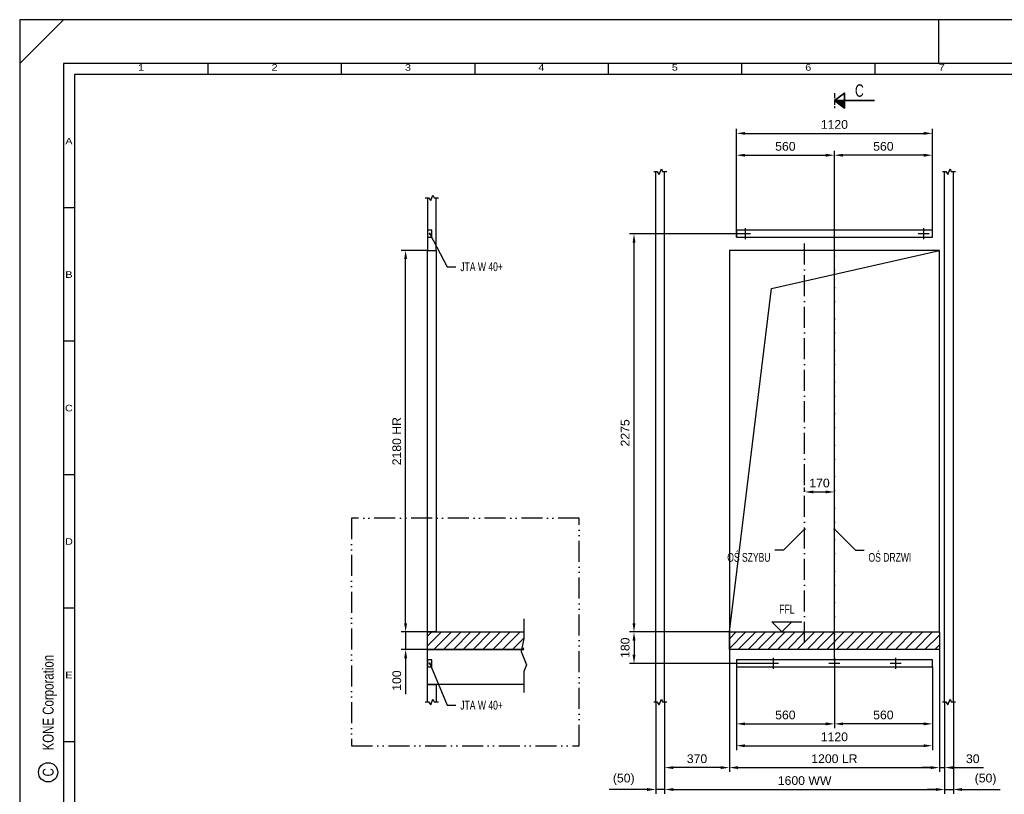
# Model space of a CAD drawing. Header units: millimetres. Extents: x 0 to 10500, y 0 to 7425.
# Tile 2 of 3: x 0 to 5627, y 2999 to 7425. Entities that reach past the tile are written whole.
import ezdxf
from ezdxf.enums import TextEntityAlignment as Align

# ---------------------------------------------------------------- set-up
doc = ezdxf.new("R2010")
doc.units = ezdxf.units.MM
doc.header["$LTSCALE"] = 10
doc.header["$PDSIZE"] = -3
for name, pattern in [('ACAD_ISO02W100', [15, 12, -3]), ('ACAD_ISO10W100', [18, 12, -3, 0, -3]), ('ACAD_ISO12W100', [21, 12, -3, 0, -3, 0, -3])]:
    doc.linetypes.add(name, pattern=pattern)
for name, color, linetype in [('CONT_25', 1, 'Continuous'), ('CONT_50', 5, 'Continuous'), ('CONT_70', 4, 'Continuous'), ('DASH_25', 1, 'ACAD_ISO02W100'), ('DASHD_25', 1, 'ACAD_ISO10W100'), ('DASHDD_25', 1, 'ACAD_ISO12W100'), ('DIM_35', 7, 'Continuous'), ('HATCH_35', 2, 'Continuous'), ('SHEET', 1, 'Continuous'), ('TEXT_35', 2, 'Continuous')]:
    doc.layers.add(name, color=color, linetype=linetype)
doc.layers.add('CONT_35', color=2, linetype='Continuous', lineweight=35)
doc.styles.add('Arial', font='arial.ttf')
doc.styles.get("Standard").update_dxf_attribs({"font": 'arial.ttf'})
doc.styles.add('Text0.7_Arial', font='arial.ttf', dxfattribs={"width": 0.7})
doc.dimstyles.new('KONE_mm', dxfattribs={"dimscale": 25, "dimtxt": 2, "dimasz": 2, "dimexe": 1, "dimexo": 0, "dimgap": 1, "dimtad": 1, "dimdec": 0, "dimrnd": 0.01, "dimzin": 0, "dimdsep": 46, "dimtxsty": 'Arial', "dimsah": 1, "dimcen": 0, "dimclrd": 256, "dimclre": 256, "dimclrt": 256, "dimadec": 1, "dimazin": 2, "dimtfac": 1, "dimtdec": 0, "dimtmove": 0, "dimatfit": 3, "dimfxl": 1, "dimtolj": 1, "dimtzin": 0, "dimarcsym": 0})
pattern_1 = [(45, (4655.55, 3926.822), (-28.0633, 28.0633), [])]

# ---------------------------------------------------------------- blocks, each defined once
blk = doc.blocks.new('Border')
at = {"layer": 'CONT_50', "linetype": 'Continuous'}
blk.add_line((210, 297), (210, 287), dxfattribs=at)
blk.add_lwpolyline([(410, 10), (410, 287), (10, 287), (10, 10)], close=True, dxfattribs=at)
at = {"layer": 'SHEET', "linetype": 'Continuous'}
for p, q in [((0, 287), (10, 297)), ((43, 287), (43, 284.5)), ((73.5, 287), (73.5, 284.5)), ((104, 287), (104, 284.5)), ((134.5, 287), (134.5, 284.5)), ((165, 287), (165, 284.5)), ((195.5, 287), (195.5, 284.5)), ((410, 284.5), (12.5, 284.5)), ((12.5, 284.5), (12.5, 10)), ((12.5, 254), (10, 254)), ((12.5, 223.5), (10, 223.5)), ((12.5, 193), (10, 193)), ((12.5, 162.5), (10, 162.5)), ((12.5, 132), (10, 132))]:
    blk.add_line(p, q, dxfattribs=at)
blk.add_lwpolyline([(420, 0), (420, 297), (0, 297), (0, 0)], close=True, dxfattribs=at)
blk.add_circle((6.5, 125), 2.2, dxfattribs=at)
at = {"layer": 'SHEET', "width": 1.190476}
for s, p in [('1', (27.75, 286.1)), ('2', (58.25, 286.1)), ('3', (88.75, 286.1)), ('4', (119.25, 286.1)), ('5', (149.75, 286.1)), ('6', (180.25, 286.1)), ('7', (210.75, 286.1)), ('A', (11.25, 269.25)), ('B', (11.25, 238.75)), ('C', (11.25, 208.25)), ('D', (11.25, 177.75)), ('E', (11.25, 147.25))]:
    blk.add_text(s, height=1.5, dxfattribs=at).set_placement(p, align=Align.MIDDLE)
at = {"layer": 'SHEET', "linetype": 'Continuous', "width": 0.75}
blk.add_text('C', height=2.5, rotation=90, dxfattribs=at).set_placement((6.5, 125), align=Align.MIDDLE)
blk = doc.blocks.new('*D308')
at = {"layer": 'Defpoints', "color": 0, "transparency": 16777216}
for p in [(4485.5, 4726.8), (4655.5, 4726.8), (4655.5, 4726.8)]:
    blk.add_point(p, dxfattribs=at)
at = {"layer": 'DIM_35', "lineweight": -2, "transparency": 16777216}
for p, q in [((4485.5, 4726.8), (4485.5, 4751.8)), ((4535.5, 4726.8), (4605.5, 4726.8)), ((4655.5, 4726.8), (4655.5, 4751.8))]:
    blk.add_line(p, q, dxfattribs=at)
at = {"layer": 'DIM_35', "transparency": 16777216}
for points in [[(4535.5, 4735.2), (4535.5, 4718.5), (4485.5, 4726.8)], [(4605.5, 4735.2), (4605.5, 4718.5), (4655.5, 4726.8)]]:
    blk.add_solid(points, dxfattribs=at)
at = {"layer": 'DIM_35', "transparency": 16777216, "insert": (4570.5, 4777.4), "char_height": 50, "attachment_point": 5, "style": 'Arial'}
blk.add_mtext('\\A1;170', dxfattribs=at)
blk = doc.blocks.new('_DotSmall')
at = {"color": 0, "linetype": 'ByBlock', "const_width": 0.5}
blk.add_lwpolyline([(-0.0625, 0, 1), (0.0625, 0, 1)], format="xyb", close=True, dxfattribs=at)
blk = doc.blocks.new('*D309')
at = {"layer": 'Defpoints', "color": 0, "transparency": 16777216}
for p in [(4095.5, 3726.8), (4655.5, 3764.3), (4655.5, 3401.8)]:
    blk.add_point(p, dxfattribs=at)
at = {"layer": 'DIM_35', "lineweight": -2, "transparency": 16777216}
for p, q in [((4095.5, 3726.8), (4095.5, 3376.8)), ((4655.5, 3764.3), (4655.5, 3376.8)), ((4145.5, 3401.8), (4605.5, 3401.8))]:
    blk.add_line(p, q, dxfattribs=at)
at = {"layer": 'DIM_35', "transparency": 16777216}
for points in [[(4145.5, 3410.2), (4145.5, 3393.5), (4095.5, 3401.8)], [(4605.5, 3410.2), (4605.5, 3393.5), (4655.5, 3401.8)]]:
    blk.add_solid(points, dxfattribs=at)
at = {"layer": 'DIM_35', "transparency": 16777216, "insert": (4375.5, 3452.4), "char_height": 50, "attachment_point": 5, "style": 'Arial', "bg_fill": 3, "box_fill_scale": 1.1, "bg_fill_color": 256, "bg_fill_true_color": 13158600, "bg_fill_transparency": 0}
blk.add_mtext('\\A1;560', dxfattribs=at)
blk = doc.blocks.new('*D310')
at = {"layer": 'Defpoints', "color": 0, "transparency": 16777216}
for p in [(4655.5, 3764.3), (5215.5, 3726.8), (4655.5, 3401.8)]:
    blk.add_point(p, dxfattribs=at)
at = {"layer": 'DIM_35', "lineweight": -2, "transparency": 16777216}
for p, q in [((4655.5, 3764.3), (4655.5, 3376.8)), ((5215.5, 3726.8), (5215.5, 3376.8)), ((5165.5, 3401.8), (4705.5, 3401.8))]:
    blk.add_line(p, q, dxfattribs=at)
at = {"layer": 'DIM_35', "transparency": 16777216}
for points in [[(4705.5, 3410.2), (4705.5, 3393.5), (4655.5, 3401.8)], [(5165.5, 3410.2), (5165.5, 3393.5), (5215.5, 3401.8)]]:
    blk.add_solid(points, dxfattribs=at)
at = {"layer": 'DIM_35', "transparency": 16777216, "insert": (4935.5, 3452.4), "char_height": 50, "attachment_point": 5, "style": 'Arial', "bg_fill": 3, "box_fill_scale": 1.1, "bg_fill_color": 256, "bg_fill_true_color": 13158600, "bg_fill_transparency": 0}
blk.add_mtext('\\A1;560', dxfattribs=at)
blk = doc.blocks.new('*D311')
at = {"layer": 'Defpoints', "color": 0, "transparency": 16777216}
for p in [(4095.5, 3726.8), (5215.5, 3726.8), (5215.5, 3276.8)]:
    blk.add_point(p, dxfattribs=at)
at = {"layer": 'DIM_35', "lineweight": -2, "transparency": 16777216}
for p, q in [((4095.5, 3726.8), (4095.5, 3251.8)), ((5215.5, 3726.8), (5215.5, 3251.8)), ((4145.5, 3276.8), (5165.5, 3276.8))]:
    blk.add_line(p, q, dxfattribs=at)
at = {"layer": 'DIM_35', "transparency": 16777216}
for points in [[(4145.5, 3285.2), (4145.5, 3268.5), (4095.5, 3276.8)], [(5165.5, 3285.2), (5165.5, 3268.5), (5215.5, 3276.8)]]:
    blk.add_solid(points, dxfattribs=at)
at = {"layer": 'DIM_35', "transparency": 16777216, "insert": (4655.5, 3327.4), "char_height": 50, "attachment_point": 5, "style": 'Arial', "bg_fill": 3, "box_fill_scale": 1.1, "bg_fill_color": 256, "bg_fill_true_color": 13158600, "bg_fill_transparency": 0}
blk.add_mtext('\\A1;1120', dxfattribs=at)
blk = doc.blocks.new('*D312')
at = {"layer": 'Defpoints', "color": 0, "transparency": 16777216}
for p in [(5215.5, 6775.6), (4095.5, 6181.8), (5215.5, 6181.8)]:
    blk.add_point(p, dxfattribs=at)
at = {"layer": 'DIM_35', "lineweight": -2, "transparency": 16777216}
for p, q in [((4095.5, 6181.8), (4095.5, 6800.6)), ((4145.5, 6775.6), (5165.5, 6775.6)), ((5215.5, 6181.8), (5215.5, 6800.6))]:
    blk.add_line(p, q, dxfattribs=at)
at = {"layer": 'DIM_35', "transparency": 16777216}
for points in [[(4145.5, 6783.9), (4145.5, 6767.2), (4095.5, 6775.6)], [(5165.5, 6783.9), (5165.5, 6767.2), (5215.5, 6775.6)]]:
    blk.add_solid(points, dxfattribs=at)
at = {"layer": 'DIM_35', "transparency": 16777216, "insert": (4655.5, 6826.1), "char_height": 50, "attachment_point": 5, "style": 'Arial', "bg_fill": 3, "box_fill_scale": 1.1, "bg_fill_color": 256, "bg_fill_true_color": 13158600, "bg_fill_transparency": 0}
blk.add_mtext('\\A1;1120', dxfattribs=at)
blk = doc.blocks.new('*D313')
at = {"layer": 'Defpoints', "color": 0, "transparency": 16777216}
for p in [(4655.5, 6650.6), (4655.5, 6169.3), (5215.5, 6181.8)]:
    blk.add_point(p, dxfattribs=at)
at = {"layer": 'DIM_35', "lineweight": -2, "transparency": 16777216}
for p, q in [((4655.5, 6169.3), (4655.5, 6675.6)), ((5165.5, 6650.6), (4705.5, 6650.6)), ((5215.5, 6181.8), (5215.5, 6675.6))]:
    blk.add_line(p, q, dxfattribs=at)
at = {"layer": 'DIM_35', "transparency": 16777216}
for points in [[(4705.5, 6658.9), (4705.5, 6642.2), (4655.5, 6650.6)], [(5165.5, 6658.9), (5165.5, 6642.2), (5215.5, 6650.6)]]:
    blk.add_solid(points, dxfattribs=at)
at = {"layer": 'DIM_35', "transparency": 16777216, "insert": (4935.5, 6701.1), "char_height": 50, "attachment_point": 5, "style": 'Arial', "bg_fill": 3, "box_fill_scale": 1.1, "bg_fill_color": 256, "bg_fill_true_color": 13158600, "bg_fill_transparency": 0}
blk.add_mtext('\\A1;560', dxfattribs=at)
blk = doc.blocks.new('*D314')
at = {"layer": 'Defpoints', "color": 0, "transparency": 16777216}
for p in [(4655.5, 6650.6), (4095.5, 6181.8), (4655.5, 6169.3)]:
    blk.add_point(p, dxfattribs=at)
at = {"layer": 'DIM_35', "lineweight": -2, "transparency": 16777216}
for p, q in [((4095.5, 6181.8), (4095.5, 6675.6)), ((4145.5, 6650.6), (4605.5, 6650.6)), ((4655.5, 6169.3), (4655.5, 6675.6))]:
    blk.add_line(p, q, dxfattribs=at)
at = {"layer": 'DIM_35', "transparency": 16777216}
for points in [[(4145.5, 6658.9), (4145.5, 6642.2), (4095.5, 6650.6)], [(4605.5, 6658.9), (4605.5, 6642.2), (4655.5, 6650.6)]]:
    blk.add_solid(points, dxfattribs=at)
at = {"layer": 'DIM_35', "transparency": 16777216, "insert": (4375.5, 6701.1), "char_height": 50, "attachment_point": 5, "style": 'Arial', "bg_fill": 3, "box_fill_scale": 1.1, "bg_fill_color": 256, "bg_fill_true_color": 13158600, "bg_fill_transparency": 0}
blk.add_mtext('\\A1;560', dxfattribs=at)
blk = doc.blocks.new('*D315')
at = {"layer": 'Defpoints', "color": 0, "transparency": 16777216}
for p in [(4055.5, 3926.8), (3685.5, 3526.8), (3685.5, 3151.8)]:
    blk.add_point(p, dxfattribs=at)
at = {"layer": 'DIM_35', "lineweight": -2, "transparency": 16777216}
for p, q in [((4055.5, 3926.8), (4055.5, 3126.8)), ((3685.5, 3526.8), (3685.5, 3126.8)), ((4005.5, 3151.8), (3735.5, 3151.8))]:
    blk.add_line(p, q, dxfattribs=at)
at = {"layer": 'DIM_35', "transparency": 16777216}
for points in [[(3735.5, 3160.2), (3735.5, 3143.5), (3685.5, 3151.8)], [(4005.5, 3160.2), (4005.5, 3143.5), (4055.5, 3151.8)]]:
    blk.add_solid(points, dxfattribs=at)
at = {"layer": 'DIM_35', "transparency": 16777216, "insert": (3870.5, 3202.4), "char_height": 50, "attachment_point": 5, "style": 'Arial', "bg_fill": 3, "box_fill_scale": 1.1, "bg_fill_color": 256, "bg_fill_true_color": 13158600, "bg_fill_transparency": 0}
blk.add_mtext('\\A1;370', dxfattribs=at)
blk = doc.blocks.new('*D316')
at = {"layer": 'Defpoints', "color": 0, "transparency": 16777216}
for p in [(5255.5, 3926.8), (5285.5, 3526.8), (5285.5, 3151.8)]:
    blk.add_point(p, dxfattribs=at)
at = {"layer": 'DIM_35', "lineweight": -2, "transparency": 16777216}
for p, q in [((5255.5, 3926.8), (5255.5, 3126.8)), ((5285.5, 3526.8), (5285.5, 3126.8)), ((5205.5, 3151.8), (5155.5, 3151.8)), ((5255.5, 3151.8), (5285.5, 3151.8)), ((5335.5, 3151.8), (5507, 3151.8))]:
    blk.add_line(p, q, dxfattribs=at)
at = {"layer": 'DIM_35', "transparency": 16777216}
for points in [[(5205.5, 3160.2), (5205.5, 3143.5), (5255.5, 3151.8)], [(5335.5, 3160.2), (5335.5, 3143.5), (5285.5, 3151.8)]]:
    blk.add_solid(points, dxfattribs=at)
at = {"layer": 'DIM_35', "transparency": 16777216, "insert": (5446.3, 3202.4), "char_height": 50, "attachment_point": 5, "style": 'Arial', "bg_fill": 3, "box_fill_scale": 1.1, "bg_fill_color": 256, "bg_fill_true_color": 13158600, "bg_fill_transparency": 0}
blk.add_mtext('\\A1;30', dxfattribs=at)
blk = doc.blocks.new('*D317')
at = {"layer": 'Defpoints', "color": 0, "transparency": 16777216}
for p in [(4055.5, 3926.8), (5255.5, 3926.8), (5255.5, 3151.8)]:
    blk.add_point(p, dxfattribs=at)
at = {"layer": 'DIM_35', "lineweight": -2, "transparency": 16777216}
for p, q in [((4055.5, 3926.8), (4055.5, 3126.8)), ((5255.5, 3926.8), (5255.5, 3126.8)), ((4105.5, 3151.8), (5205.5, 3151.8))]:
    blk.add_line(p, q, dxfattribs=at)
at = {"layer": 'DIM_35', "transparency": 16777216}
for points in [[(4105.5, 3160.2), (4105.5, 3143.5), (4055.5, 3151.8)], [(5205.5, 3160.2), (5205.5, 3143.5), (5255.5, 3151.8)]]:
    blk.add_solid(points, dxfattribs=at)
at = {"layer": 'DIM_35', "transparency": 16777216, "insert": (4655.5, 3202.4), "char_height": 50, "attachment_point": 5, "style": 'Arial', "bg_fill": 3, "box_fill_scale": 1.1, "bg_fill_color": 256, "bg_fill_true_color": 13158600, "bg_fill_transparency": 0}
blk.add_mtext('\\A1;1200 LR', dxfattribs=at)
blk = doc.blocks.new('*D318')
at = {"layer": 'Defpoints', "color": 0, "transparency": 16777216}
for p in [(3685.5, 3526.8), (5285.5, 3526.8), (5285.5, 3026.8)]:
    blk.add_point(p, dxfattribs=at)
at = {"layer": 'DIM_35', "lineweight": -2, "transparency": 16777216}
for p, q in [((3685.5, 3526.8), (3685.5, 3001.8)), ((5285.5, 3526.8), (5285.5, 3001.8)), ((3735.5, 3026.8), (5235.5, 3026.8))]:
    blk.add_line(p, q, dxfattribs=at)
at = {"layer": 'DIM_35', "transparency": 16777216}
for points in [[(3735.5, 3035.2), (3735.5, 3018.5), (3685.5, 3026.8)], [(5235.5, 3035.2), (5235.5, 3018.5), (5285.5, 3026.8)]]:
    blk.add_solid(points, dxfattribs=at)
at = {"layer": 'DIM_35', "transparency": 16777216, "insert": (4485.5, 3077.4), "char_height": 50, "attachment_point": 5, "style": 'Arial', "bg_fill": 3, "box_fill_scale": 1.1, "bg_fill_color": 256, "bg_fill_true_color": 13158600, "bg_fill_transparency": 0}
blk.add_mtext('\\A1;1600 WW', dxfattribs=at)
blk = doc.blocks.new('*D319')
at = {"layer": 'Defpoints', "color": 0, "transparency": 16777216}
for p in [(3635.5, 3526.8), (3685.5, 3526.8), (3635.5, 3026.8)]:
    blk.add_point(p, dxfattribs=at)
at = {"layer": 'DIM_35', "lineweight": -2, "transparency": 16777216}
for p, q in [((3635.5, 3526.8), (3635.5, 3001.8)), ((3685.5, 3526.8), (3685.5, 3001.8)), ((3585.5, 3026.8), (3368.1, 3026.8)), ((3685.5, 3026.8), (3635.5, 3026.8)), ((3735.5, 3026.8), (3785.5, 3026.8))]:
    blk.add_line(p, q, dxfattribs=at)
at = {"layer": 'DIM_35', "transparency": 16777216}
for points in [[(3585.5, 3035.2), (3585.5, 3018.5), (3635.5, 3026.8)], [(3735.5, 3035.2), (3735.5, 3018.5), (3685.5, 3026.8)]]:
    blk.add_solid(points, dxfattribs=at)
at = {"layer": 'DIM_35', "transparency": 16777216, "insert": (3451.8, 3084.6), "char_height": 50, "attachment_point": 5, "style": 'Arial', "bg_fill": 3, "box_fill_scale": 1.1, "bg_fill_color": 256, "bg_fill_true_color": 13158600, "bg_fill_transparency": 0}
blk.add_mtext('\\A1;(50)', dxfattribs=at)
blk = doc.blocks.new('*D320')
at = {"layer": 'Defpoints', "color": 0, "transparency": 16777216}
for p in [(5285.5, 3526.8), (5335.5, 3526.8), (5335.5, 3026.8)]:
    blk.add_point(p, dxfattribs=at)
at = {"layer": 'DIM_35', "lineweight": -2, "transparency": 16777216}
for p, q in [((5285.5, 3526.8), (5285.5, 3001.8)), ((5335.5, 3526.8), (5335.5, 3001.8)), ((5235.5, 3026.8), (5185.5, 3026.8)), ((5285.5, 3026.8), (5335.5, 3026.8)), ((5385.5, 3026.8), (5603, 3026.8))]:
    blk.add_line(p, q, dxfattribs=at)
at = {"layer": 'DIM_35', "transparency": 16777216}
for points in [[(5235.5, 3035.2), (5235.5, 3018.5), (5285.5, 3026.8)], [(5385.5, 3035.2), (5385.5, 3018.5), (5335.5, 3026.8)]]:
    blk.add_solid(points, dxfattribs=at)
at = {"layer": 'DIM_35', "transparency": 16777216, "insert": (5519.3, 3084.6), "char_height": 50, "attachment_point": 5, "style": 'Arial', "bg_fill": 3, "box_fill_scale": 1.1, "bg_fill_color": 256, "bg_fill_true_color": 13158600, "bg_fill_transparency": 0}
blk.add_mtext('\\A1;(50)', dxfattribs=at)
blk = doc.blocks.new('*D321')
at = {"layer": 'Defpoints', "color": 0, "transparency": 16777216}
for p in [(4055.5, 3926.8), (4305.5, 3746.8)]:
    blk.add_point(p, dxfattribs=at)
at = {"layer": 'DIM_35', "lineweight": -2, "transparency": 16777216}
for p, q in [((4055.5, 3926.8), (3485.5, 3926.8)), ((3510.5, 3876.8), (3510.5, 3796.8)), ((4305.5, 3746.8), (3485.5, 3746.8))]:
    blk.add_line(p, q, dxfattribs=at)
at = {"layer": 'DIM_35', "transparency": 16777216}
for points in [[(3502.2, 3876.8), (3518.9, 3876.8), (3510.5, 3926.8)], [(3502.2, 3796.8), (3518.9, 3796.8), (3510.5, 3746.8)]]:
    blk.add_solid(points, dxfattribs=at)
at = {"layer": 'DIM_35', "transparency": 16777216, "insert": (3460, 3836.8), "char_height": 50, "attachment_point": 5, "rotation": 90, "style": 'Arial', "bg_fill": 3, "box_fill_scale": 1.1, "bg_fill_color": 256, "bg_fill_true_color": 13158600, "bg_fill_transparency": 0}
blk.add_mtext('\\A1;180', dxfattribs=at)
at = {"layer": 'Defpoints', "color": 0, "transparency": 16777216}
blk.add_point((3510.5, 3746.8), dxfattribs=at)
blk = doc.blocks.new('*D322')
at = {"layer": 'Defpoints', "color": 0, "transparency": 16777216}
for p in [(3510.5, 6201.8), (4145.5, 6201.8), (4055.5, 3926.8)]:
    blk.add_point(p, dxfattribs=at)
at = {"layer": 'DIM_35', "lineweight": -2, "transparency": 16777216}
for p, q in [((4145.5, 6201.8), (3485.5, 6201.8)), ((3510.5, 3976.8), (3510.5, 6151.8)), ((4055.5, 3926.8), (3485.5, 3926.8))]:
    blk.add_line(p, q, dxfattribs=at)
at = {"layer": 'DIM_35', "transparency": 16777216}
for points in [[(3502.2, 6151.8), (3518.9, 6151.8), (3510.5, 6201.8)], [(3502.2, 3976.8), (3518.9, 3976.8), (3510.5, 3926.8)]]:
    blk.add_solid(points, dxfattribs=at)
at = {"layer": 'DIM_35', "transparency": 16777216, "insert": (3460, 5064.3), "char_height": 50, "attachment_point": 5, "rotation": 90, "style": 'Arial', "bg_fill": 3, "box_fill_scale": 1.1, "bg_fill_color": 256, "bg_fill_true_color": 13158600, "bg_fill_transparency": 0}
blk.add_mtext('\\A1;2275', dxfattribs=at)
blk = doc.blocks.new('T-0008158422_DoorCutOut_A_002_0')
at = {"layer": 'CONT_25'}
blk.add_lwpolyline([(-600, 0), (-360, 1962), (600, 2180)], dxfattribs=at)
at = {"layer": 'CONT_70'}
blk.add_lwpolyline([(-600, 0), (600, 0), (600, 2180), (-600, 2180)], close=True, dxfattribs=at)
at = {"layer": 'DASHD_25'}
blk.add_lwpolyline([(0, -62.5), (0, 2242.5)], dxfattribs=at)
blk = doc.blocks.new('*D323')
at = {"layer": 'Defpoints', "color": 0, "transparency": 16777216}
for p in [(2330.4, 3926.8), (2205.4, 3826.8), (2330.4, 3826.8)]:
    blk.add_point(p, dxfattribs=at)
at = {"layer": 'DIM_35', "lineweight": -2, "transparency": 16777216}
for p, q in [((2205.4, 3976.8), (2205.4, 4026.8)), ((2330.4, 3926.8), (2180.4, 3926.8)), ((2205.4, 3926.8), (2205.4, 3826.8)), ((2330.4, 3826.8), (2180.4, 3826.8)), ((2205.4, 3776.8), (2205.4, 3571.2))]:
    blk.add_line(p, q, dxfattribs=at)
at = {"layer": 'DIM_35', "transparency": 16777216}
for points in [[(2197, 3976.8), (2213.7, 3976.8), (2205.4, 3926.8)], [(2197, 3776.8), (2213.7, 3776.8), (2205.4, 3826.8)]]:
    blk.add_solid(points, dxfattribs=at)
at = {"layer": 'DIM_35', "transparency": 16777216, "insert": (2154.9, 3649), "char_height": 50, "attachment_point": 5, "rotation": 90, "style": 'Arial', "bg_fill": 3, "box_fill_scale": 1.1, "bg_fill_color": 256, "bg_fill_true_color": 13158600, "bg_fill_transparency": 0}
blk.add_mtext('\\A1;100', dxfattribs=at)
blk = doc.blocks.new('*D324')
at = {"layer": 'Defpoints', "color": 0, "transparency": 16777216}
for p in [(2205.4, 6106.8), (2330.4, 6106.8), (2330.4, 3926.8)]:
    blk.add_point(p, dxfattribs=at)
at = {"layer": 'DIM_35', "lineweight": -2, "transparency": 16777216}
for p, q in [((2330.4, 6106.8), (2180.4, 6106.8)), ((2205.4, 3976.8), (2205.4, 6056.8)), ((2330.4, 3926.8), (2180.4, 3926.8))]:
    blk.add_line(p, q, dxfattribs=at)
at = {"layer": 'DIM_35', "transparency": 16777216}
for points in [[(2197, 6056.8), (2213.7, 6056.8), (2205.4, 6106.8)], [(2197, 3976.8), (2213.7, 3976.8), (2205.4, 3926.8)]]:
    blk.add_solid(points, dxfattribs=at)
at = {"layer": 'DIM_35', "transparency": 16777216, "insert": (2154.9, 5016.8), "char_height": 50, "attachment_point": 5, "rotation": 90, "style": 'Arial', "bg_fill": 3, "box_fill_scale": 1.1, "bg_fill_color": 256, "bg_fill_true_color": 13158600, "bg_fill_transparency": 0}
blk.add_mtext('\\A1;2180 HR', dxfattribs=at)

msp = doc.modelspace()

# ---------------------------------------------------------------- hatches: boundary and pattern name
at = {"layer": 'CONT_35', "ltscale": 0.25}
h = msp.add_hatch(dxfattribs=at)
h.set_pattern_fill('ANSI31', color=256, scale=0.571429, style=0)
h.set_pattern_definition([(45, (6131.31577, 8052.93512), (-0.0505076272, 0.0505076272), [])])
h.paths.add_polyline_path([(4712.7, 6963.1), (4655.5, 6963.1), (4712.7, 6920.2)])
at = {"layer": 'HATCH_35'}
h = msp.add_hatch(dxfattribs=at)
h.set_pattern_fill('ANSI31', color=256, scale=12.5)
h.set_pattern_definition(pattern_1)
h.paths.add_polyline_path([(2880.4, 3826.8), (2330.4, 3826.8), (2330.4, 3926.8), (2880.4, 3926.8)])
h = msp.add_hatch(dxfattribs=at)
h.set_pattern_fill('ANSI31', color=256, scale=12.5)
h.set_pattern_definition(pattern_1)
h.paths.add_polyline_path([(4055.5, 3926.8), (5255.5, 3926.8), (5255.5, 3826.8), (4055.5, 3826.8)])

# ---------------------------------------------------------------- linework, layer by layer
at = {"layer": 'CONT_35', "ltscale": 0.25}
msp.add_lwpolyline([(4655.5, 6963.1), (4712.7, 7005.9), (4712.7, 6963.1), (4712.7, 6920.2)], close=True, dxfattribs=at)
msp.add_lwpolyline([(4655.5, 6963.1), (4712.7, 6963.1), (4884.1, 6963.1)], dxfattribs=at)
at = {"layer": 'CONT_70'}
for p, q in [((3635.5, 3526.8), (3635.5, 6556.8)), ((3685.5, 3526.8), (3685.5, 6556.8)), ((5285.5, 3526.8), (5285.5, 6556.8)), ((5335.5, 3526.8), (5335.5, 6556.8))]:
    msp.add_line(p, q, dxfattribs=at)
for points in [[(2330.4, 6406.8), (2330.4, 6106.8), (2380.4, 6106.8), (2380.4, 6406.8)], [(2880.4, 3826.8), (2330.4, 3826.8), (2330.4, 3926.8), (2880.4, 3926.8)], [(2880.4, 3626.8), (2330.4, 3626.8), (2330.4, 3826.8), (2880.4, 3826.8)], [(2330.4, 3526.8), (2330.4, 3626.8), (2380.4, 3626.8), (2380.4, 3526.8)]]:
    msp.add_lwpolyline(points, dxfattribs=at)
for points in [[(2330.4, 6181.8), (2355.4, 6181.8), (2355.4, 6221.8), (2330.4, 6221.8)], [(4095.5, 6181.8), (5215.5, 6181.8), (5215.5, 6221.8), (4095.5, 6221.8)], [(2330.4, 3926.8), (2330.4, 6106.8), (2380.4, 6106.8), (2380.4, 3926.8)], [(4055.5, 3926.8), (5255.5, 3926.8), (5255.5, 3826.8), (4055.5, 3826.8)], [(2330.4, 3726.8), (2355.4, 3726.8), (2355.4, 3766.8), (2330.4, 3766.8)], [(4095.5, 3726.8), (5215.5, 3726.8), (5215.5, 3766.8), (4095.5, 3766.8)]]:
    msp.add_lwpolyline(points, close=True, dxfattribs=at)
at = {"layer": 'DASH_25', "ltscale": 0.25}
msp.add_line((4655.5, 7005.9), (4655.5, 6920.2), dxfattribs=at)
at = {"layer": 'DASHD_25'}
for points in [[(3623, 6556.8), (3641.8, 6556.8), (3654.3, 6541.2), (3666.8, 6572.4), (3673, 6556.8), (3698, 6556.8)], [(5273, 6556.8), (5291.8, 6556.8), (5304.3, 6541.2), (5316.8, 6572.4), (5323, 6556.8), (5348, 6556.8)], [(2317.9, 6406.8), (2336.6, 6406.8), (2349.1, 6391.2), (2361.6, 6422.4), (2367.9, 6406.8), (2392.9, 6406.8)], [(4176.8, 6201.8), (4114.3, 6201.8)], [(4145.5, 6233.1), (4145.5, 6170.6)], [(5196.8, 6201.8), (5134.3, 6201.8)], [(5165.5, 6233.1), (5165.5, 6170.6)], [(4485.5, 3864.3), (4485.5, 6169.3)], [(4655.5, 3764.3), (4655.5, 6169.3)], [(2880.4, 4001.8), (2880.4, 3889.3), (2864.8, 3814.3), (2896, 3739.3), (2880.4, 3701.8), (2880.4, 3551.8)], [(4305.5, 3778.1), (4305.5, 3715.6)], [(4655.5, 3778.1), (4655.5, 3715.6)], [(5005.5, 3778.1), (5005.5, 3715.6)], [(4336.8, 3746.8), (4274.3, 3746.8)], [(4686.8, 3746.8), (4624.3, 3746.8)], [(5036.8, 3746.8), (4974.3, 3746.8)], [(2317.9, 3526.8), (2336.6, 3526.8), (2349.1, 3511.2), (2361.6, 3542.4), (2367.9, 3526.8), (2392.9, 3526.8)], [(3623, 3526.8), (3641.8, 3526.8), (3654.3, 3511.2), (3666.8, 3542.4), (3673, 3526.8), (3698, 3526.8)], [(5273, 3526.8), (5291.8, 3526.8), (5304.3, 3511.2), (5316.8, 3542.4), (5323, 3526.8), (5348, 3526.8)]]:
    msp.add_lwpolyline(points, dxfattribs=at)
at = {"layer": 'TEXT_35', "linetype": 'Continuous', "ltscale": 0.25}
msp.add_line((4298.4, 3984), (4469.8, 3984), dxfattribs=at)
msp.add_lwpolyline([(4298.4, 3984), (4355.5, 3926.8), (4412.7, 3984)], dxfattribs=at)

# ---------------------------------------------------------------- block references
at = {"layer": 'SHEET', "xscale": 25, "yscale": 25, "zscale": 25}
msp.add_blockref('Border', (0, 0), dxfattribs=at)

# ---------------------------------------------------------------- texts
at = {"layer": 'SHEET', "linetype": 'Continuous', "style": 'Text0.7_Arial', "width": 0.75}
msp.add_text('KONE Corporation', height=62.5, rotation=90, dxfattribs=at).set_placement((162.5, 3250), align=Align.MIDDLE_LEFT)
at = {"layer": 'TEXT_35', "style": 'Text0.7_Arial', "width": 0.7}
msp.add_text('C', height=71.4, dxfattribs=at).set_placement((4798.4, 6963.1), align=Align.BOTTOM_CENTER)
at = {"layer": 'TEXT_35', "linetype": 'Continuous', "ltscale": 0.25, "style": 'Text0.7_Arial', "width": 0.7}
msp.add_text('FFL', height=50, dxfattribs=at).set_placement((4384.1, 4057), align=Align.MIDDLE)
at = {"layer": 'TEXT_35', "char_height": 50, "style": 'Text0.7_Arial'}
for s, insert, attachment_point in [('JTA W 40+', (2517.9, 6013.1), 4), ('\\POŚ SZYBU', (4290.5, 4394.3), 6), ('\\POŚ DRZWI', (4850.5, 4394.3), 4), ('JTA W 40+', (2517.9, 3508.1), 4)]:
    msp.add_mtext(s, dxfattribs=dict(at, insert=insert, attachment_point=attachment_point))

# ---------------------------------------------------------------- dimensions: what is measured, and where the dimension line sits
at = {"layer": 'DIM_35'}
dim = msp.add_linear_dim(base=(4655.5, 4726.8), p1=(4485.5, 4726.8), p2=(4655.5, 4726.8), dimstyle='KONE_mm', override={"dimldrblk": 'DotSmall'}, dxfattribs=at)
dim.commit()
dim.dimension.update_dxf_attribs({"geometry": '*D308', "text_midpoint": (4570.5, 4777.4)})

# ---------------------------------------------------------------- leaders
at = {"layer": 'TEXT_35', "annotation_type": 0, "has_hookline": 1}
for points, hookline_direction, text_width in [([(2342.9, 6201.8), (2442.9, 6013.1), (2492.9, 6013.1)], 0, 239.2), ([(4485.5, 4514.3), (4365.5, 4394.3), (4315.5, 4394.3)], 1, 240.9), ([(4655.5, 4514.3), (4775.5, 4394.3), (4825.5, 4394.3)], 0, 237.7), ([(2342.9, 3746.8), (2442.9, 3508.1), (2492.9, 3508.1)], 0, 239.2)]:
    msp.add_leader(points, dimstyle='KONE_mm', override={"dimtad": 0, "dimldrblk": 'DotSmall'}, dxfattribs=dict(at, hookline_direction=hookline_direction, text_width=text_width))

# ---------------------------------------------------------------- next in the draw order: dimensions: what is measured, and where the dimension line sits
at = {"layer": 'DIM_35'}
for base, p1, p2, picture, middle in [((5215.5, 6775.6), (4095.5, 6181.8), (5215.5, 6181.8), '*D312', (4655.5, 6826.1)), ((3685.5, 3151.8), (4055.5, 3926.8), (3685.5, 3526.8), '*D315', (3870.5, 3202.4)), ((4655.5, 3401.8), (4095.5, 3726.8), (4655.5, 3764.3), '*D309', (4375.5, 3452.4))]:
    dim = msp.add_linear_dim(base=base, p1=p1, p2=p2, dimstyle='KONE_mm', override={"dimldrblk": 'DotSmall', "dimtfill": 1}, dxfattribs=at)
    dim.commit()
    dim.dimension.update_dxf_attribs({"geometry": picture, "text_midpoint": middle})
dim = msp.add_linear_dim(base=(2205.4, 3826.8), p1=(2330.4, 3926.8), p2=(2330.4, 3826.8), angle=90, dimstyle='KONE_mm', override={"dimldrblk": 'DotSmall', "dimtfill": 1}, dxfattribs=at)
dim.commit()
dim.dimension.update_dxf_attribs({"geometry": '*D323', "text_midpoint": (2154.9, 3649)})

# ---------------------------------------------------------------- next in the draw order: linework, layer by layer
at = {"layer": 'DASHDD_25'}
msp.add_lwpolyline([(1897, 3276.8), (3197, 3276.8), (3197, 4576.8), (1897, 4576.8)], close=True, dxfattribs=at)

# ---------------------------------------------------------------- next in the draw order: dimensions: what is measured, and where the dimension line sits
at = {"layer": 'DIM_35'}
for base, p1, p2, picture, middle in [((4655.5, 6650.6), (5215.5, 6181.8), (4655.5, 6169.3), '*D313', (4935.5, 6701.1)), ((4655.5, 3401.8), (5215.5, 3726.8), (4655.5, 3764.3), '*D310', (4935.5, 3452.4))]:
    dim = msp.add_linear_dim(base=base, p1=p1, p2=p2, dimstyle='KONE_mm', override={"dimldrblk": 'DotSmall', "dimtfill": 1}, dxfattribs=at)
    dim.commit()
    dim.dimension.update_dxf_attribs({"geometry": picture, "text_midpoint": middle})

# ---------------------------------------------------------------- next in the draw order: dimensions: what is measured, and where the dimension line sits
for base, p1, p2, picture, middle in [((4655.5, 6650.6), (4095.5, 6181.8), (4655.5, 6169.3), '*D314', (4375.5, 6701.1)), ((5215.5, 3276.8), (4095.5, 3726.8), (5215.5, 3726.8), '*D311', (4655.5, 3327.4))]:
    dim = msp.add_linear_dim(base=base, p1=p1, p2=p2, dimstyle='KONE_mm', override={"dimldrblk": 'DotSmall', "dimtfill": 1}, dxfattribs=at)
    dim.commit()
    dim.dimension.update_dxf_attribs({"geometry": picture, "text_midpoint": middle})
dim = msp.add_linear_dim(base=(2205.4, 6106.8), p1=(2330.4, 3926.8), p2=(2330.4, 6106.8), angle=90, text='<> HR', dimstyle='KONE_mm', override={"dimldrblk": 'DotSmall', "dimtfill": 1}, dxfattribs=at)
dim.commit()
dim.dimension.update_dxf_attribs({"geometry": '*D324', "text_midpoint": (2154.9, 5016.8)})

# ---------------------------------------------------------------- next in the draw order: dimensions: what is measured, and where the dimension line sits
dim = msp.add_linear_dim(base=(5285.5, 3151.8), p1=(5255.5, 3926.8), p2=(5285.5, 3526.8), dimstyle='KONE_mm', override={"dimldrblk": 'DotSmall', "dimtfill": 1}, dxfattribs=at)
dim.commit()
dim.dimension.update_dxf_attribs({"geometry": '*D316', "text_midpoint": (5446.3, 3202.4)})

# ---------------------------------------------------------------- next in the draw order: dimensions: what is measured, and where the dimension line sits
dim = msp.add_linear_dim(base=(5255.5, 3151.8), p1=(4055.5, 3926.8), p2=(5255.5, 3926.8), text='<> LR', dimstyle='KONE_mm', override={"dimldrblk": 'DotSmall', "dimtfill": 1}, dxfattribs=at)
dim.commit()
dim.dimension.update_dxf_attribs({"geometry": '*D317', "text_midpoint": (4655.5, 3202.4)})

# ---------------------------------------------------------------- next in the draw order: dimensions: what is measured, and where the dimension line sits
dim = msp.add_linear_dim(base=(3510.5, 3746.8), p1=(4055.5, 3926.8), p2=(4305.5, 3746.8), angle=90, dimstyle='KONE_mm', override={"dimldrblk": 'DotSmall', "dimtfill": 1}, dxfattribs=at)
dim.commit()
dim.dimension.update_dxf_attribs({"geometry": '*D321', "text_midpoint": (3460, 3836.8)})
dim = msp.add_linear_dim(base=(5285.5, 3026.8), p1=(3685.5, 3526.8), p2=(5285.5, 3526.8), text='<> WW', dimstyle='KONE_mm', override={"dimldrblk": 'DotSmall', "dimtfill": 1}, dxfattribs=at)
dim.commit()
dim.dimension.update_dxf_attribs({"geometry": '*D318', "text_midpoint": (4485.5, 3077.4)})

# ---------------------------------------------------------------- next in the draw order: dimensions: what is measured, and where the dimension line sits
dim = msp.add_linear_dim(base=(3510.5, 6201.8), p1=(4055.5, 3926.8), p2=(4145.5, 6201.8), angle=90, dimstyle='KONE_mm', override={"dimldrblk": 'DotSmall', "dimtfill": 1}, dxfattribs=at)
dim.commit()
dim.dimension.update_dxf_attribs({"geometry": '*D322', "text_midpoint": (3460, 5064.3)})
for base, p1, p2, picture, middle in [((3635.5, 3026.8), (3685.5, 3526.8), (3635.5, 3526.8), '*D319', (3451.8, 3084.6)), ((5335.5, 3026.8), (5285.5, 3526.8), (5335.5, 3526.8), '*D320', (5519.3, 3084.6))]:
    dim = msp.add_linear_dim(base=base, p1=p1, p2=p2, text='(<>)', dimstyle='KONE_mm', override={"dimldrblk": 'DotSmall', "dimtfill": 1}, dxfattribs=at)
    dim.commit()
    dim.dimension.update_dxf_attribs({"geometry": picture, "text_midpoint": middle})

# ---------------------------------------------------------------- next in the draw order: block references
msp.add_blockref('T-0008158422_DoorCutOut_A_002_0', (4655.5, 3926.8))

doc.saveas('drawing.dxf')
